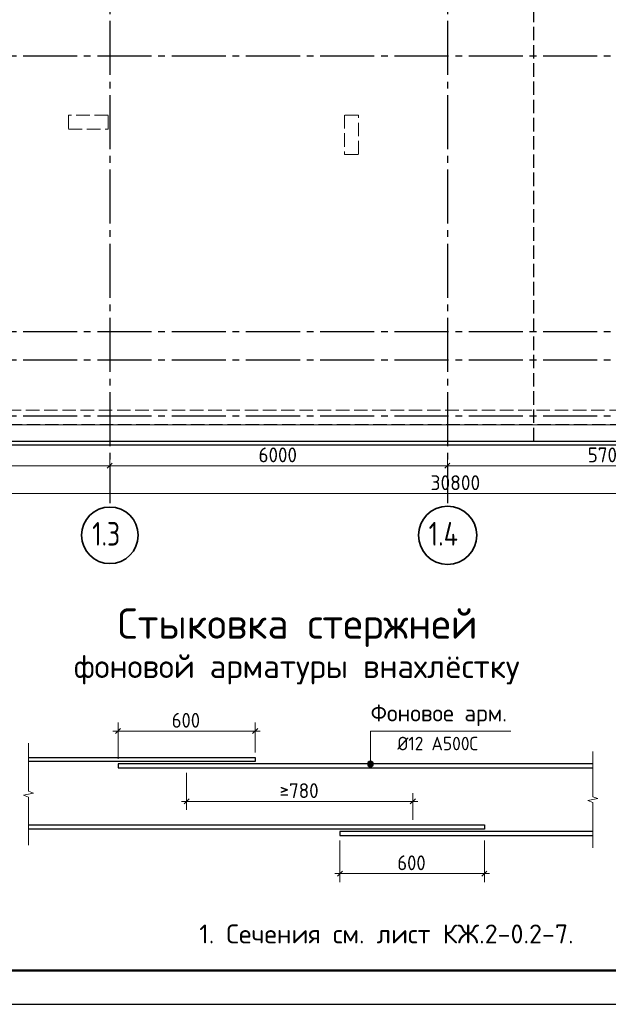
# Model space of a CAD drawing. Header units: millimetres. Extents: x 0 to 50400, y 0 to 35640.
# Tile 4 of 9: x 16915 to 27374, y 0 to 17507. Entities that reach past the tile are written whole.
import ezdxf

# ---------------------------------------------------------------- set-up
doc = ezdxf.new("R2010")
doc.units = ezdxf.units.MM
doc.linetypes.add('______2', pattern=[324, 240, -84])
doc.linetypes.add('______5', pattern=[1320, 960, -120, 120, -120])
for name, color, linetype, lineweight in [('Standard', 7, 'Continuous', 25), ('Арм.стержн.ниж.зоны 1й ряд', 7, '______2', 25), ('ЖБ Пилон', 7, 'Continuous', 35), ('ЖБ Плита Фундамента верхний уровень', 7, 'Continuous', 35), ('ЖБ Стена верхний уровень', 7, 'Continuous', 35), ('Общий01', 7, 'Continuous', 13), ('Общий02', 7, 'Continuous', 18), ('Размерная линия_ общее', 7, 'Continuous', 13)]:
    doc.layers.add(name, color=color, linetype=linetype, lineweight=lineweight)
doc.layers.add('Оси', color=7, linetype='______5', lineweight=13, true_color=0x656565)
doc.styles.add('ISOCPEUR', font='txt')

msp = doc.modelspace()

# ---------------------------------------------------------------- hatches: boundary and pattern name
at = {"layer": 'Standard', "linetype": 'Continuous', "lineweight": 13, "transparency": 33554687}
for points in [[(23094, 4275), (23202, 4275), (23194, 4302)], [(23094, 4275), (23194, 4302), (23101, 4302)], [(23101, 4248), (23202, 4275), (23094, 4275)], [(23101, 4302), (23194, 4302), (23175, 4322)], [(23101, 4302), (23175, 4322), (23121, 4322)], [(23101, 4248), (23194, 4248), (23202, 4275)], [(23121, 4229), (23194, 4248), (23101, 4248)], [(23121, 4322), (23175, 4322), (23148, 4329)], [(23121, 4229), (23175, 4229), (23194, 4248)], [(23175, 4229), (23121, 4229), (23148, 4221)]]:
    msp.add_hatch(color=7, dxfattribs=at).paths.add_polyline_path(points)

# ---------------------------------------------------------------- linework, layer by layer
at = {"layer": 'Standard', "color": 7, "linetype": 'Continuous', "lineweight": 13, "transparency": 33554687}
for p, q in [((17073, 4644), (17073, 3791)), ((27099, 4496), (27099, 3691)), ((23094, 4275), (23094, 4275)), ((23148, 4329), (23148, 4329)), ((23148, 4221), (23148, 4221)), ((23202, 4275), (23202, 4275)), ((17163, 3755), (16983, 3719)), ((16983, 3719), (17073, 3682)), ((17073, 3791), (17163, 3755)), ((17073, 3682), (17073, 2829)), ((27099, 3691), (27189, 3657)), ((27189, 3657), (27009, 3622)), ((27009, 3622), (27099, 3588)), ((27099, 3588), (27099, 2783)), ((17073, 2829), (17073, 2829)), ((27099, 2783), (27099, 2783))]:
    msp.add_line(p, q, dxfattribs=at)
at = {"layer": 'Standard', "color": 7, "linetype": 'Continuous', "lineweight": 25, "transparency": 33554687}
msp.add_lwpolyline([(0, 0), (50400, 0), (50400, 35640), (0, 35640), (0, 0)], close=True, dxfattribs=at)
at = {"layer": 'Standard', "color": 7, "linetype": 'Continuous', "lineweight": 50, "transparency": 33554687}
msp.add_lwpolyline([(2400, 35040), (49800, 35040), (49800, 600), (2400, 600), (2400, 35040)], close=True, dxfattribs=at)
at = {"layer": 'Standard', "color": 254, "linetype": 'Continuous', "lineweight": -3, "true_color": 0xc4c4ff, "transparency": 33554687}
msp.add_lwpolyline([(8651, 9948), (31612, 9948), (31612, 27975), (8651, 27975), (8651, 9948)], dxfattribs=at)
at = {"layer": 'Standard', "color": 7, "linetype": 'Continuous', "lineweight": 13, "transparency": 33554687}
msp.add_lwpolyline([(23148, 4275), (23148, 4858), (25641, 4858)], dxfattribs=at)
msp.add_circle((23148, 4275), 54, dxfattribs=at)
at = {"layer": 'Арм.стержн.ниж.зоны 1й ряд', "color": 7, "linetype": 'Continuous', "lineweight": 25, "transparency": 33554687}
for points in [[(17073, 4389), (21099, 4389), (21099, 4317), (17073, 4317)], [(27099, 4275), (18663, 4275), (18663, 4203), (27099, 4203)], [(17073, 3189), (25173, 3189), (25173, 3117), (17073, 3117)], [(27099, 3075), (22605, 3075), (22605, 3003), (27099, 3003)]]:
    msp.add_lwpolyline(points, dxfattribs=at)
at = {"layer": 'ЖБ Пилон', "color": 253, "linetype": '______2', "lineweight": 13, "true_color": 0xa0a0a0, "transparency": 33554687}
for p, q in [((18485, 15812), (17785, 15812)), ((17785, 15812), (17785, 15562)), ((18485, 15562), (18485, 15812)), ((22935, 15812), (22685, 15812)), ((22685, 15812), (22685, 15112)), ((22935, 15112), (22935, 15812)), ((17785, 15562), (18485, 15562)), ((22685, 15112), (22935, 15112))]:
    msp.add_line(p, q, dxfattribs=at)
at = {"layer": 'ЖБ Плита Фундамента верхний уровень', "color": 251, "linetype": 'Continuous', "lineweight": 25, "true_color": 0x656565, "transparency": 33554687}
msp.add_line((8715, 10012), (40215, 10012), dxfattribs=at)
at = {"layer": 'ЖБ Стена верхний уровень', "color": 253, "linetype": '______2', "lineweight": 13, "true_color": 0xa0a0a0, "transparency": 33554687}
for p, q in [((33465, 10562), (15765, 10562)), ((9265, 10312), (40165, 10312))]:
    msp.add_line(p, q, dxfattribs=at)
at = {"layer": 'Общий01', "color": 251, "linetype": '______2', "lineweight": 25, "true_color": 0x656565, "transparency": 33554687}
msp.add_line((26051, 10012), (26051, 32912), dxfattribs=at)
at = {"layer": 'Общий02', "color": 7, "linetype": 'Continuous', "lineweight": 13, "transparency": 33554687}
msp.add_lwpolyline([(9051, 10067), (9051, 18874), (8277, 18874), (8277, 19851), (9051, 19851), (9051, 32643), (18576, 32643), (20286, 32643), (37710, 32643), (39520, 32643), (39950, 32643), (39950, 10302), (8745, 10302)], dxfattribs=at)
at = {"layer": 'Оси', "color": 8, "linetype": '______5', "lineweight": -3, "transparency": 33554687}
for p, q in [((18515, 33324), (18515, 8909)), ((24515, 33324), (24515, 8909)), ((7736, 16862), (42963, 16862)), ((7736, 11962), (42963, 11962)), ((7736, 11462), (42963, 11462)), ((7736, 10462), (42963, 10462))]:
    msp.add_line(p, q, dxfattribs=at)
at = {"layer": 'Оси', "color": 7, "linetype": 'Continuous', "lineweight": 35, "transparency": 33554687}
for centre, radius in [((18518, 8339), 503), ((24518, 8339), 518)]:
    msp.add_circle(centre, radius, dxfattribs=at)
at = {"layer": 'Размерная линия_ общее', "color": 7, "linetype": 'Continuous', "lineweight": 13, "transparency": 33554687}
for p, q in [((18515, 9577), (18515, 9727)), ((24515, 9577), (24515, 9727)), ((12515, 9577), (18515, 9577)), ((18515, 9577), (18515, 9427)), ((18515, 9577), (24515, 9577)), ((24515, 9577), (24515, 9427)), ((24515, 9577), (30215, 9577)), ((9265, 9082), (40065, 9082)), ((18663, 4858), (18663, 5008)), ((21099, 4858), (21099, 5008)), ((18663, 4858), (18573, 4858)), ((18663, 4858), (18663, 4708)), ((18663, 4858), (18663, 4365)), ((18663, 4858), (21099, 4858)), ((21099, 4858), (21099, 4708)), ((21099, 4858), (21099, 4479)), ((21099, 4858), (21189, 4858)), ((19881, 3607), (19881, 4113)), ((19881, 3607), (19881, 3757)), ((23901, 3607), (23901, 3757)), ((19881, 3607), (19791, 3607)), ((19881, 3607), (19881, 3457)), ((19881, 3607), (23901, 3607)), ((23901, 3607), (23901, 3457)), ((23901, 3607), (23901, 3279)), ((23901, 3607), (23991, 3607)), ((22605, 2324), (22605, 2913)), ((25173, 2324), (25173, 2913)), ((22605, 2324), (22605, 2474)), ((25173, 2324), (25173, 2474)), ((22605, 2324), (22515, 2324)), ((22605, 2324), (22605, 2174)), ((22605, 2324), (25173, 2324)), ((25173, 2324), (25173, 2174)), ((25173, 2324), (25263, 2324))]:
    msp.add_line(p, q, dxfattribs=at)
at = {"layer": 'Размерная линия_ общее', "color": 7, "linetype": 'Continuous', "lineweight": 25, "transparency": 33554687}
for p, q in [((18470, 9532), (18560, 9622)), ((24470, 9532), (24560, 9622)), ((18618, 4813), (18708, 4903)), ((21054, 4813), (21144, 4903)), ((19836, 3562), (19926, 3652)), ((23856, 3562), (23946, 3652)), ((22560, 2279), (22650, 2369)), ((25128, 2279), (25218, 2369))]:
    msp.add_line(p, q, dxfattribs=at)

# ---------------------------------------------------------------- texts
at = {"layer": 'Standard', "color": 7, "linetype": 'Continuous', "lineweight": 50, "transparency": 33554687, "attachment_point": 7, "style": 'ISOCPEUR'}
for s, insert, char_height, width in [('\\W0.98;Стыковка стержней', (18656, 6353), 540, 7012.11), ('\\W0.99;фоновой арматуры внахлёстку', (17878, 5687), 420, 8477.25)]:
    msp.add_mtext(s, dxfattribs=dict(at, insert=insert, char_height=char_height, width=width))
at = {"layer": 'Standard', "color": 7, "linetype": 'Continuous', "lineweight": 25, "transparency": 33554687, "attachment_point": 7, "style": 'ISOCPEUR'}
for s, insert, char_height, width in [('\\W0.98;Фоновое арм.', (23151, 4948), 300, 2664.98), ('\\W0.94;Ø12 А500С', (23626, 4516), 240, 1672.34)]:
    msp.add_mtext(s, dxfattribs=dict(at, insert=insert, char_height=char_height, width=width))
at = {"layer": 'Standard', "color": 7, "linetype": 'Continuous', "lineweight": 13, "transparency": 33554687, "insert": (20106, 1251), "char_height": 336, "width": 6750.24, "attachment_point": 4, "style": 'ISOCPEUR'}
msp.add_mtext('\\A1;{\\fISOCPEUR|i0|b0;\\H335.999994;\\W1.000000;\\C7;1. Сечения см. лист КЖ.2-0.2-7.}\\P', dxfattribs=at)
at = {"layer": 'Оси', "color": 7, "linetype": 'Continuous', "lineweight": 35, "transparency": 33554687, "char_height": 420, "attachment_point": 7, "style": 'ISOCPEUR'}
for s, insert, width in [('\\W0.79;1.3', (18203, 8156), 795.3), ('\\W0.80;1.4', (24182, 8156), 839.62)]:
    msp.add_mtext(s, dxfattribs=dict(at, insert=insert, width=width))
at = {"layer": 'Размерная линия_ общее', "color": 7, "linetype": 'Continuous', "lineweight": 25, "transparency": 33554687, "char_height": 264, "attachment_point": 7, "style": 'ISOCPEUR'}
for s, insert, width in [('\\W0.93;6000', (21159, 9637), 861.71), ('\\W0.93;5700', (27009, 9637), 861.71), ('\\W0.95;30800', (24216, 9142), 1048.04), ('\\W0.91;600', (19617, 4918), 674.39), ('\\W0.93;≥780', (21534, 3667), 861.71), ('\\W0.91;600', (23625, 2384), 674.38)]:
    msp.add_mtext(s, dxfattribs=dict(at, insert=insert, width=width))

doc.saveas('drawing.dxf')
